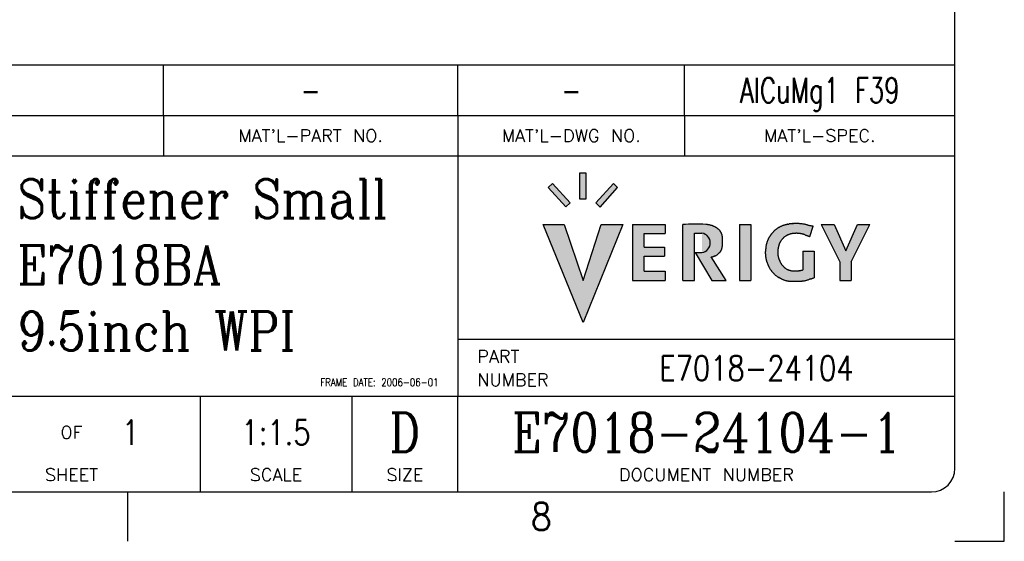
# Model space of a CAD drawing. Header units: inches. Extents: x -429 to 435, y -270 to 288.
# Tile 13 of 17: x 308 to 435, y -270 to -203. Entities that reach past the tile are written whole.
import ezdxf

# ---------------------------------------------------------------- set-up
doc = ezdxf.new("R2010")
doc.units = ezdxf.units.IN
doc.layers.add('1', color=7, linetype='Continuous')
doc.styles.add('CONVERTER_11', font='txt.shx', dxfattribs={"width": 0.9})
doc.styles.add('CONVERTER_16', font='txt.shx', dxfattribs={"width": 0.72})
doc.styles.add('CONVERTER_17', font='txt.shx', dxfattribs={"width": 1.035})
doc.styles.add('CONVERTER_18', font='txt.shx', dxfattribs={"width": 0.81})
doc.styles.add('CONVERTER_21', font='complex.shx', dxfattribs={"width": 0.855})

# ---------------------------------------------------------------- blocks, each defined once
blk = doc.blocks.new('BOM', base_point=(228.44, -226.17))
at = {"color": 4, "linetype": 'Continuous'}
for p, q in [((224.11, -209.11), (428.5, -209.11)), ((326.72, -215.61), (326.72, -209.11)), ((364.6, -215.61), (364.6, -209.11)), ((393.75, -215.61), (393.75, -209.11)), ((224.11, -215.61), (428.5, -215.61)), ((326.72, -215.61), (326.72, -220.77)), ((364.6, -215.61), (364.6, -220.77)), ((393.75, -215.61), (393.75, -220.77))]:
    blk.add_line(p, q, dxfattribs=at)
at = {"color": 3, "char_height": 3.2, "attachment_point": 2, "line_spacing_factor": 1.020408, "style": 'CONVERTER_16'}
for s, insert in [('AlCuMg1 F39', (411.13, -210.76)), ('-', (345.66, -210.76)), ('-', (379.18, -210.76))]:
    blk.add_mtext(s, dxfattribs=dict(at, insert=insert))
at = {"color": 4, "char_height": 1.6, "attachment_point": 5, "line_spacing_factor": 1.12545, "style": 'CONVERTER_17'}
for s, insert in [("MAT'L-PART NO.", (345.66, -218.19)), ("MAT'L-DWG NO.", (379.18, -218.19)), ("MAT'L-SPEC.", (411.13, -218.19))]:
    blk.add_mtext(s, dxfattribs=dict(at, insert=insert))
blk = doc.blocks.new('Drawing_Grid_Zones', base_point=(-419.35, -254.88))
at = {"layer": '1', "color": 4, "linetype": 'Continuous'}
for p, q in [((322.14, -270.32), (322.14, -263.97)), ((434.85, -270.32), (434.85, -263.97)), ((428.5, -270.32), (434.85, -270.32))]:
    blk.add_line(p, q, dxfattribs=at)
at = {"layer": '1', "color": 4, "insert": (375.32, -267.14), "char_height": 3.5, "attachment_point": 5, "line_spacing_factor": 1.080432, "style": 'CONVERTER_11'}
blk.add_mtext('8', dxfattribs=at)
blk = doc.blocks.new('D_Size_Verigy_Frame', base_point=(-419.35, -254.88))
at = {"layer": '1', "linetype": 'Continuous'}
for points in [[(381.03, -226.34), (380.28, -226.34), (380.28, -222.99), (381.03, -222.99)], [(378.48, -227.32), (376.19, -224.85), (376.75, -224.35), (379.04, -226.82)], [(384.59, -224.33), (382.34, -226.84), (382.88, -227.39), (385.13, -224.87)], [(380.68, -242.19), (375.54, -229.62), (378.25, -229.62), (380.68, -236.8), (383, -229.62), (385.79, -229.62)], [(391.26, -230.78), (388.54, -230.78), (388.54, -232.53), (391.16, -232.53), (391.16, -233.68), (388.54, -233.68), (388.54, -235.6), (391.26, -235.6), (391.26, -236.8), (387.06, -236.8), (387.06, -229.62), (391.26, -229.62)], [(402.27, -236.8), (400.79, -236.8), (400.79, -229.62), (402.27, -229.62)], [(415.98, -229.62), (417.57, -229.62), (415.18, -234.4), (415.18, -236.8), (413.69, -236.8), (413.69, -234.4), (411.31, -229.62), (412.98, -229.62), (414.48, -232.98)]]:
    blk.add_hatch(color=4, dxfattribs=at).paths.add_polyline_path(points)
h = blk.add_hatch(color=4, dxfattribs=at)
edge = h.paths.add_edge_path()
edge.add_arc((395.24, -259.62), 30.05, 87.663, 93.3186)
edge.add_line((393.5, -229.62), (393.5, -236.8))
edge.add_line((393.5, -236.8), (395, -236.8))
edge.add_line((395, -236.8), (395, -230.73))
edge.add_line((395, -230.73), (395.98, -230.73))
edge.add_arc((395.8, -231.97), 1.25, -81.7494, 81.7494, ccw=False)
edge.add_line((395.98, -233.21), (395.09, -233.21))
edge.add_line((395.09, -233.21), (397.25, -236.8))
edge.add_line((397.25, -236.8), (399.09, -236.8))
edge.add_line((399.09, -236.8), (397.14, -233.78))
edge.add_arc((396.95, -232.15), 1.65, 276.8646, 281.7992)
edge.add_arc((396.97, -232.26), 1.53, 281.8439, 286.5074)
edge.add_arc((396.91, -232.07), 1.73, 286.5644, 290.2981)
edge.add_arc((396.43, -230.77), 3.12, 290.364, 292.0591)
edge.add_arc((401.07, -242.23), 9.24, 111.5449, 112.0897, ccw=False)
edge.add_arc((396.41, -230.32), 3.54, 290.9614, 291.9638)
edge.add_arc((397.47, -232.94), 0.715, 292.0472, 297.1925)
edge.add_arc((397.45, -232.93), 0.736, 297.7168, 304.1669)
edge.add_arc((397.28, -232.67), 1.05, 304.048, 308.7592)
edge.add_arc((396.75, -232.02), 1.89, 308.981, 311.7169)
edge.add_arc((401.23, -237.04), 4.84, 130.6433, 131.7183, ccw=False)
edge.add_arc((409.73, -247.34), 18.19, 129.5041, 129.8448, ccw=False)
edge.add_arc((397.45, -232.45), 1.1, 309.4623, 315.0479)
edge.add_arc((397.69, -232.69), 0.766, 315.7786, 323.1586)
edge.add_arc((397.33, -232.42), 1.22, 323.2116, 327.8292)
edge.add_arc((396.61, -231.96), 2.07, 327.6257, 330.4831)
edge.add_arc((396.46, -231.87), 2.25, 330.4419, 332.9709)
edge.add_arc((397.04, -232.17), 1.59, 332.8488, 336.0259)
edge.add_arc((397.49, -232.37), 1.1, 336.0644, 340.4159)
edge.add_arc((397.46, -232.36), 1.13, 340.6473, 347.6345)
edge.add_arc((396.81, -232.22), 1.8, 347.6878, 352.444)
edge.add_arc((395.36, -232.02), 3.26, 352.3189, 355.2721)
edge.add_arc((393.74, -231.89), 4.88, 355.2355, 357.4002)
edge.add_arc((391.99, -231.8), 6.64, 357.3804, 359.0748)
edge.add_arc((390.35, -231.78), 8.28, 359.0627, 360.4705)
edge.add_arc((390.12, -231.77), 8.5, 0.4426, 1.3388)
edge.add_arc((391.42, -231.74), 7.2, 1.3325, 2.373)
edge.add_arc((393, -231.68), 5.62, 2.3634, 3.6412)
edge.add_arc((394.59, -231.57), 4.03, 3.6247, 5.2891)
edge.add_arc((396.01, -231.44), 2.61, 5.2575, 7.5773)
edge.add_arc((397.12, -231.29), 1.48, 7.5078, 11.0328)
edge.add_arc((397.84, -231.15), 0.75, 10.9618, 17.0135)
edge.add_arc((397.81, -231.16), 0.781, 17.4016, 23.361)
edge.add_arc((396.78, -231.61), 1.9, 23.3346, 26.1223)
edge.add_arc((393.81, -233.05), 5.21, 26.0255, 27.1085)
edge.add_arc((396.16, -231.84), 2.56, 26.7483, 28.749)
edge.add_arc((397.34, -231.19), 1.21, 28.8787, 33.28)
edge.add_arc((397.15, -231.32), 1.45, 33.4924, 37.7019)
edge.add_arc((396.91, -231.5), 1.75, 37.6059, 41.314)
edge.add_arc((397.11, -231.32), 1.48, 41.2228, 45.4875)
edge.add_arc((397.25, -231.19), 1.29, 45.7142, 50.7281)
edge.add_arc((396.37, -232.27), 2.68, 50.8542, 53.1793)
edge.add_arc((395.49, -233.39), 4.11, 52.7438, 54.3264)
edge.add_arc((396.85, -231.49), 1.77, 54.2819, 57.9528)
edge.add_arc((397.11, -231.1), 1.29, 58.2042, 62.5409)
edge.add_arc((396.94, -231.42), 1.66, 62.6014, 65.9878)
edge.add_arc((396.28, -232.92), 3.3, 66.0447, 68.1388)
edge.add_arc((390.52, -247.26), 18.75, 68.1242, 68.4683)
edge.add_arc((393.77, -238.84), 9.73, 68.0919, 68.654)
edge.add_arc((396.66, -231.46), 1.81, 68.7642, 71.7347)
edge.add_arc((396.52, -231.91), 2.27, 71.9116, 74.5336)
edge.add_arc((396.23, -232.95), 3.35, 74.4873, 76.5383)
edge.add_arc((396.06, -233.65), 4.08, 76.5155, 78.3668)
edge.add_arc((396.02, -233.84), 4.26, 78.3515, 80.217)
edge.add_arc((396.07, -233.53), 3.95, 80.2026, 82.2549)
edge.add_arc((396.16, -232.89), 3.3, 82.2367, 84.6679)
h = blk.add_hatch(color=4, dxfattribs=at)
edge = h.paths.add_edge_path()
edge.add_arc((416.37, -229.55), 11.43, 203.8341, 204.2667)
edge.add_arc((418.54, -228.57), 13.81, 204.2629, 204.6476)
edge.add_arc((416.69, -229.43), 11.77, 204.6345, 204.9304)
edge.add_arc((413.34, -230.99), 8.07, 204.9278, 205.3583)
edge.add_arc((411.03, -232.08), 5.52, 205.3532, 205.9635)
edge.add_arc((409.32, -232.91), 3.61, 205.9537, 206.8298)
edge.add_arc((408.05, -233.56), 2.19, 206.8096, 208.1196)
edge.add_arc((407.15, -234.04), 1.17, 208.0895, 210.0572)
edge.add_arc((406.85, -234.21), 0.821, 210.1034, 212.7675)
edge.add_arc((406.88, -234.19), 0.863, 212.8315, 215.4819)
edge.add_arc((407.41, -233.81), 1.51, 215.6041, 218.0543)
edge.add_arc((408.74, -232.77), 3.21, 217.9926, 219.2601)
edge.add_arc((412.28, -229.88), 7.77, 219.2413, 219.7728)
edge.add_arc((409.7, -232.06), 4.39, 219.5441, 220.8731)
edge.add_arc((407.7, -233.78), 1.76, 220.906, 224.1762)
edge.add_arc((407.6, -233.87), 1.62, 224.3481, 227.1827)
edge.add_arc((407.78, -233.68), 1.89, 227.1655, 229.6431)
edge.add_arc((407.87, -233.58), 2.02, 229.6292, 231.9346)
edge.add_arc((407.94, -233.49), 2.14, 231.9626, 234.9969)
edge.add_arc((408.24, -233.06), 2.65, 235.0175, 237.4327)
edge.add_arc((408.22, -233.09), 2.63, 237.3215, 238.9488)
edge.add_arc((407.85, -233.71), 1.9, 238.9423, 241.1851)
edge.add_arc((407.62, -234.13), 1.42, 241.175, 244.1338)
edge.add_arc((407.54, -234.29), 1.24, 244.2149, 248.8959)
edge.add_arc((407.61, -234.1), 1.45, 248.9484, 253.0273)
edge.add_arc((407.74, -233.69), 1.87, 252.9712, 255.3768)
edge.add_arc((407.76, -233.6), 1.96, 255.3432, 257.6097)
edge.add_arc((407.69, -233.94), 1.62, 257.5671, 260.1283)
edge.add_arc((407.63, -234.27), 1.28, 260.199, 262.6643)
edge.add_arc((407.67, -233.99), 1.57, 262.7178, 264.6422)
edge.add_arc((407.84, -232.12), 3.45, 264.663, 265.5706)
edge.add_arc((408.18, -227.93), 7.65, 265.4634, 265.9974)
edge.add_arc((408.08, -229.29), 6.28, 265.9979, 266.7144)
edge.add_arc((408.03, -230.22), 5.35, 266.7132, 267.6135)
edge.add_arc((408, -231.01), 4.56, 267.6109, 268.7164)
edge.add_arc((407.98, -231.74), 3.83, 268.7122, 270.0622)
edge.add_arc((407.98, -231.85), 3.72, 270.0974, 271.3382)
edge.add_arc((407.97, -231.46), 4.11, 271.3337, 272.4477)
edge.add_arc((407.96, -231.27), 4.3, 272.4437, 273.481)
edge.add_arc((407.97, -231.35), 4.23, 273.4768, 274.4854)
edge.add_arc((408, -231.71), 3.86, 274.48, 275.5141)
edge.add_arc((408.06, -232.35), 3.21, 275.5059, 276.6402)
edge.add_arc((408.13, -232.97), 2.6, 276.6484, 278.0162)
edge.add_arc((408.11, -232.83), 2.74, 278.0435, 279.2546)
edge.add_arc((407.84, -231.18), 4.4, 279.2734, 280.0319)
edge.add_arc((407.52, -229.34), 6.27, 279.9732, 280.4538)
edge.add_arc((407.63, -229.95), 5.65, 280.4592, 281.0431)
edge.add_arc((407.59, -229.74), 5.87, 281.0473, 281.6719)
edge.add_arc((407.43, -228.99), 6.64, 281.6745, 282.2936)
edge.add_arc((407.16, -227.72), 7.93, 282.2948, 282.8796)
edge.add_line((408.93, -235.45), (408.93, -233.03))
edge.add_line((408.93, -233.03), (410.4, -233.03))
edge.add_line((410.4, -233.03), (410.4, -236.46))
edge.add_arc((388.02, -170.01), 70.12, 288.5155, 288.6107, ccw=False)
edge.add_arc((391.24, -179.61), 59.99, 288.4186, 288.5151, ccw=False)
edge.add_arc((392.51, -183.42), 55.97, 288.3277, 288.4179, ccw=False)
edge.add_arc((390.64, -177.79), 61.91, 288.255, 288.3266, ccw=False)
edge.add_arc((376.76, -135.68), 106.24, 288.2163, 288.2536, ccw=False)
edge.add_line((409.97, -236.6), (409.91, -236.62))
edge.add_arc((424.34, -280.44), 46.13, 108.228, 108.3024)
edge.add_arc((417.8, -260.67), 25.31, 108.3032, 108.4367)
edge.add_arc((405.41, -223.64), 13.73, 287.9183, 288.6267, ccw=False)
edge.add_arc((408.5, -233.2), 3.69, 285.1245, 287.8966, ccw=False)
edge.add_arc((408.67, -233.77), 3.1, 282.6973, 284.9395, ccw=False)
edge.add_arc((408.59, -233.42), 3.46, 280.7251, 282.7159, ccw=False)
edge.add_arc((408.6, -233.51), 3.37, 278.7886, 280.7434, ccw=False)
edge.add_arc((408.68, -234), 2.87, 276.9468, 278.7918, ccw=False)
edge.add_arc((408.69, -234.04), 2.83, 275.0848, 276.9197, ccw=False)
edge.add_arc((408.62, -233.33), 3.54, 273.542, 275.0634, ccw=False)
edge.add_arc((408.49, -231.21), 5.67, 272.4988, 273.5361, ccw=False)
edge.add_arc((408.3, -226.9), 9.98, 271.8301, 272.523, ccw=False)
edge.add_arc((408.15, -222.24), 14.64, 271.3179, 271.8381, ccw=False)
edge.add_arc((408.04, -217.36), 19.52, 270.905, 271.3223, ccw=False)
edge.add_arc((407.96, -212.92), 23.96, 270.5527, 270.9077, ccw=False)
edge.add_arc((407.93, -209.66), 27.22, 270.2352, 270.5546, ccw=False)
edge.add_arc((407.93, -208.23), 28.66, 269.9328, 270.2368, ccw=False)
edge.add_arc((407.92, -208.99), 27.89, 269.6276, 269.9343, ccw=False)
edge.add_arc((407.9, -211.91), 24.98, 269.3001, 269.6295, ccw=False)
edge.add_arc((407.85, -216.47), 20.41, 268.9243, 269.3029, ccw=False)
edge.add_arc((407.65, -226.62), 10.27, 268.1594, 268.9767, ccw=False)
edge.add_arc((407.48, -231.9), 4.98, 266.6249, 268.167, ccw=False)
edge.add_arc((407.37, -233.72), 3.16, 264.3336, 266.6208, ccw=False)
edge.add_arc((407.3, -234.45), 2.43, 261.4227, 264.3148, ccw=False)
edge.add_arc((407.24, -234.83), 2.04, 257.2189, 261.4518, ccw=False)
edge.add_arc((407.18, -235.08), 1.78, 252.2377, 257.1979, ccw=False)
edge.add_arc((407.3, -234.74), 2.14, 248.7037, 252.074, ccw=False)
edge.add_arc((407.78, -233.5), 3.47, 246.648, 248.7264, ccw=False)
edge.add_arc((407.96, -233.06), 3.94, 245.0979, 246.7837, ccw=False)
edge.add_arc((407.93, -233.14), 3.86, 243.2003, 245.0497, ccw=False)
edge.add_arc((408.9, -231.21), 6.02, 242.3103, 243.1848, ccw=False)
edge.add_arc((411.37, -226.51), 11.33, 241.8417, 242.3242, ccw=False)
edge.add_arc((419.35, -211.59), 28.25, 241.6559, 241.845, ccw=False)
edge.add_arc((386.3, -272.84), 41.35, 61.6498, 61.7681)
edge.add_arc((413.81, -221.54), 16.87, 241.6733, 241.884, ccw=False)
edge.add_arc((407.06, -234.07), 2.63, 240.403, 241.673, ccw=False)
edge.add_arc((406.59, -234.89), 1.69, 238.3174, 240.3578, ccw=False)
edge.add_arc((406.76, -234.63), 2, 235.4824, 238.2123, ccw=False)
edge.add_arc((407.01, -234.26), 2.44, 233.0875, 235.5275, ccw=False)
edge.add_arc((406.96, -234.32), 2.37, 230.5281, 233.1206, ccw=False)
edge.add_arc((406.99, -234.3), 2.4, 226.8402, 230.4297, ccw=False)
edge.add_arc((407.5, -233.74), 3.16, 224.1917, 226.8322, ccw=False)
edge.add_arc((409.82, -231.5), 6.39, 223.1449, 224.1559, ccw=False)
edge.add_arc((396.42, -244.05), 11.98, 43.1218, 43.6251)
edge.add_arc((410.88, -230.19), 8.05, 223.5168, 224.0584, ccw=False)
edge.add_arc((405.92, -234.89), 1.22, 219.7835, 223.4371, ccw=False)
edge.add_arc((406.08, -234.78), 1.42, 216.0369, 219.4184, ccw=False)
edge.add_arc((407.24, -233.93), 2.85, 214.2927, 216.0974, ccw=False)
edge.add_arc((411.16, -231.25), 7.6, 213.623, 214.3135, ccw=False)
edge.add_arc((414.51, -228.99), 11.64, 213.1026, 213.7727, ccw=False)
edge.add_arc((409.2, -232.45), 5.31, 211.6593, 213.0997, ccw=False)
edge.add_arc((408.03, -233.17), 3.93, 209.7599, 211.6228, ccw=False)
edge.add_arc((407.29, -233.59), 3.08, 207.4804, 209.7836, ccw=False)
edge.add_arc((406.91, -233.79), 2.65, 205.1929, 207.4059, ccw=False)
edge.add_arc((407.38, -233.58), 3.16, 203.3638, 205.1704, ccw=False)
edge.add_arc((408.1, -233.26), 3.95, 201.6271, 203.3929, ccw=False)
edge.add_arc((409.18, -232.84), 5.11, 200.1447, 201.6096, ccw=False)
edge.add_arc((410.82, -232.23), 6.86, 199.3323, 200.1795, ccw=False)
edge.add_arc((410.99, -232.17), 7.04, 198.4937, 199.3429, ccw=False)
edge.add_arc((409.96, -232.51), 5.96, 197.5225, 198.5058, ccw=False)
edge.add_arc((408.25, -233.05), 4.16, 196.2367, 197.5438, ccw=False)
edge.add_arc((406.71, -233.5), 2.55, 194.3262, 196.2478, ccw=False)
edge.add_arc((406.33, -233.6), 2.16, 192.096, 194.272, ccw=False)
edge.add_arc((406.99, -233.46), 2.84, 190.2793, 192.0489, ccw=False)
edge.add_arc((408.93, -233.1), 4.81, 189.1142, 190.3068, ccw=False)
edge.add_arc((410.61, -232.83), 6.51, 188.174, 189.1346, ccw=False)
edge.add_arc((411.13, -232.76), 7.04, 187.2718, 188.1866, ccw=False)
edge.add_arc((410.27, -232.87), 6.17, 186.2663, 187.2851, ccw=False)
edge.add_arc((408.48, -233.06), 4.37, 184.9627, 186.2891, ccw=False)
edge.add_arc((406.73, -233.21), 2.61, 183.0853, 184.9815, ccw=False)
edge.add_arc((405.95, -233.25), 1.84, 180.6195, 183.0635, ccw=False)
edge.add_arc((405.81, -233.26), 1.69, 178.0018, 180.5753, ccw=False)
edge.add_arc((406.33, -233.28), 2.22, 175.6247, 177.9327, ccw=False)
edge.add_arc((408.05, -233.41), 3.94, 174.246, 175.6304, ccw=False)
edge.add_arc((414.51, -234.06), 10.43, 173.6917, 174.258, ccw=False)
edge.add_arc((421.74, -234.83), 17.71, 173.3678, 173.7812, ccw=False)
edge.add_arc((414.46, -233.98), 10.37, 172.6214, 173.3686, ccw=False)
edge.add_arc((411.13, -233.55), 7.01, 171.5025, 172.6282, ccw=False)
edge.add_arc((408.9, -233.22), 4.76, 169.8885, 171.5171, ccw=False)
edge.add_arc((408.22, -233.1), 4.08, 167.9208, 169.8128, ccw=False)
edge.add_arc((408.92, -233.25), 4.79, 166.3902, 167.9139, ccw=False)
edge.add_arc((410.58, -233.65), 6.49, 165.3162, 166.3829, ccw=False)
edge.add_arc((407.83, -232.92), 3.65, 163.6509, 165.5336, ccw=False)
edge.add_arc((406.09, -232.41), 1.84, 159.8526, 163.6056, ccw=False)
edge.add_arc((406.21, -232.46), 1.97, 156.2402, 159.6244, ccw=False)
edge.add_arc((407.09, -232.85), 2.92, 153.9269, 156.2704, ccw=False)
edge.add_arc((412.17, -235.35), 8.59, 153.1347, 153.8341, ccw=False)
edge.add_arc((400.62, -229.5), 4.36, 333.1219, 334.4699)
edge.add_arc((477.2, -265.23), 80.15, 154.9536, 155.0137, ccw=False)
edge.add_arc((405.61, -231.78), 1.13, 150.6202, 154.9234, ccw=False)
edge.add_arc((405.58, -231.78), 1.1, 145.3151, 150.0305, ccw=False)
edge.add_arc((406.83, -232.63), 2.61, 143.3601, 145.3639, ccw=False)
edge.add_arc((408.95, -234.19), 5.25, 142.7042, 143.5942, ccw=False)
edge.add_arc((407.8, -233.31), 3.8, 141.4913, 142.6976, ccw=False)
edge.add_arc((408.83, -234.15), 5.13, 140.3853, 141.3891, ccw=False)
edge.add_arc((457.36, -274.3), 68.12, 140.3123, 140.3902, ccw=False)
edge.add_arc((392.26, -220.31), 16.46, 320.3896, 320.795)
edge.add_arc((392.84, -220.78), 15.72, 320.7879, 321.2062)
edge.add_arc((410.77, -235.16), 7.27, 140.7964, 141.3612, ccw=False)
edge.add_arc((406.51, -231.69), 1.78, 138.4918, 140.7815, ccw=False)
edge.add_arc((406.07, -231.3), 1.19, 134.8498, 138.4384, ccw=False)
edge.add_arc((406.37, -231.61), 1.62, 130.7007, 134.5381, ccw=False)
edge.add_arc((407.6, -233.04), 3.51, 128.9449, 130.778, ccw=False)
edge.add_arc((418.57, -246.61), 20.95, 128.6571, 128.9486, ccw=False)
edge.add_arc((410.41, -236.33), 7.83, 128.309, 129.0174, ccw=False)
edge.add_arc((406.57, -231.48), 1.64, 124.9649, 128.253, ccw=False)
edge.add_arc((406.75, -231.75), 1.97, 121.4788, 124.6205, ccw=False)
edge.add_arc((407.82, -233.49), 4.01, 119.9763, 121.5447, ccw=False)
edge.add_arc((407.86, -233.54), 4.08, 118.9328, 120.1464, ccw=False)
edge.add_arc((407, -231.98), 2.29, 116.8814, 118.9336, ccw=False)
edge.add_arc((406.89, -231.77), 2.05, 114.352, 116.7612, ccw=False)
edge.add_arc((407.47, -233.07), 3.48, 112.7824, 114.3176, ccw=False)
edge.add_arc((408.51, -235.52), 6.14, 112.1312, 112.8736, ccw=False)
edge.add_arc((408.53, -235.55), 6.17, 111.3647, 112.1425, ccw=False)
edge.add_arc((408.09, -234.43), 4.98, 110.4231, 111.3781, ccw=False)
edge.add_arc((407.5, -232.83), 3.27, 109.0968, 110.4486, ccw=False)
edge.add_arc((407.23, -232.08), 2.47, 107.6011, 109.0252, ccw=False)
edge.add_arc((407.53, -233.01), 3.45, 106.6155, 107.5695, ccw=False)
edge.add_arc((410.91, -244.36), 15.29, 106.3879, 106.6059, ccw=False)
edge.add_arc((413.74, -253.78), 25.12, 106.3254, 106.5121, ccw=False)
edge.add_arc((408.34, -235.35), 5.92, 105.4696, 106.3192, ccw=False)
edge.add_arc((407.67, -232.94), 3.42, 103.9622, 105.4757, ccw=False)
edge.add_arc((407.68, -233.02), 3.5, 102.3704, 103.8363, ccw=False)
edge.add_arc((408.45, -236.5), 7.07, 101.6856, 102.3727, ccw=False)
edge.add_arc((402.52, -207.8), 22.24, 281.6646, 281.8598)
edge.add_arc((403.36, -212.08), 17.88, 282.0375, 282.2134)
edge.add_arc((407.78, -232.51), 3.02, 101.2377, 102.2194, ccw=False)
edge.add_arc((407.53, -231.21), 1.7, 99.3474, 101.1854, ccw=False)
edge.add_arc((407.61, -231.78), 2.27, 97.1817, 99.2201, ccw=False)
edge.add_arc((407.8, -233.25), 3.75, 95.812, 97.2201, ccw=False)
edge.add_arc((407.96, -234.78), 5.3, 94.7444, 95.8298, ccw=False)
edge.add_arc((408.06, -236.04), 6.56, 93.8342, 94.7544, ccw=False)
edge.add_arc((408.11, -236.66), 7.17, 92.9873, 93.8413, ccw=False)
edge.add_arc((408.1, -236.43), 6.95, 92.1258, 92.994, ccw=False)
edge.add_arc((408.06, -235.44), 5.96, 90.4073, 92.1434, ccw=False)
edge.add_arc((408.06, -234.79), 5.31, 88.5641, 90.3959, ccw=False)
edge.add_arc((408.05, -234.81), 5.33, 86.7833, 88.5496, ccw=False)
edge.add_arc((407.97, -236.24), 6.76, 84.8563, 86.7308, ccw=False)
edge.add_arc((407.53, -241.07), 11.61, 83.7683, 84.8563, ccw=False)
edge.add_arc((407.59, -240.7), 11.24, 83.194, 83.8774, ccw=False)
edge.add_arc((408.22, -235.47), 5.97, 81.9472, 83.2025, ccw=False)
edge.add_arc((408.55, -233.15), 3.63, 79.9902, 81.9638, ccw=False)
edge.add_arc((408.62, -232.71), 3.18, 77.7911, 79.8656, ccw=False)
edge.add_arc((408.2, -234.65), 5.16, 76.5195, 77.7671, ccw=False)
edge.add_arc((403.32, -255), 26.09, 76.2642, 76.5162, ccw=False)
edge.add_arc((413.75, -212.25), 17.91, 256.3256, 256.6629)
edge.add_arc((412.24, -218.59), 11.4, 256.668, 257.2331)
edge.add_arc((411.82, -220.47), 9.47, 257.238, 257.9692)
edge.add_arc((411.7, -221), 8.92, 257.9734, 258.8133)
edge.add_arc((411.73, -220.87), 9.05, 258.8165, 259.7166)
edge.add_arc((411.83, -220.29), 9.64, 259.7189, 260.6406)
edge.add_line((410.26, -229.81), (409.85, -231.15))
edge.add_arc((417.29, -209), 23.37, 251.1523, 251.4397, ccw=False)
edge.add_arc((416.84, -210.31), 21.99, 250.8703, 251.1519, ccw=False)
edge.add_arc((416.59, -211.03), 21.22, 250.6009, 250.8697, ccw=False)
edge.add_arc((416.62, -210.96), 21.29, 250.3534, 250.6001, ccw=False)
edge.add_arc((417.1, -209.61), 22.73, 250.1396, 250.3524, ccw=False)
edge.add_arc((418.6, -205.45), 27.15, 249.9742, 250.1383, ccw=False)
edge.add_arc((423.73, -191.38), 42.13, 249.8751, 249.9726, ccw=False)
edge.add_line((409.24, -230.94), (409.17, -230.91))
edge.add_arc((407.19, -236.3), 5.74, 69.7562, 70.4705)
edge.add_arc((408.44, -232.76), 1.98, 70.4878, 72.5103)
edge.add_arc((408.6, -232.27), 1.47, 72.5647, 75.4406)
edge.add_arc((408.54, -232.52), 1.72, 75.5155, 77.611)
edge.add_arc((408.4, -233.14), 2.36, 77.5965, 79.2392)
edge.add_arc((408.27, -233.85), 3.09, 79.2301, 80.555)
edge.add_arc((408.13, -234.64), 3.89, 80.5489, 81.6438)
edge.add_arc((407.98, -235.66), 4.92, 81.6475, 82.6335)
edge.add_arc((407.82, -236.92), 6.19, 82.6278, 83.4145)
edge.add_arc((407.68, -238.14), 7.42, 83.4108, 84.0539)
edge.add_arc((407.57, -239.19), 8.47, 84.0513, 84.5884)
edge.add_arc((407.88, -235.84), 5.11, 84.5326, 85.2397)
edge.add_arc((408.08, -233.51), 2.77, 85.2456, 86.5136)
edge.add_arc((408.12, -232.84), 2.1, 86.5301, 88.2214)
edge.add_arc((408.12, -232.72), 1.98, 88.2417, 90.1276)
edge.add_arc((408.13, -233.28), 2.54, 90.1887, 92.0646)
edge.add_arc((408.16, -234.35), 3.61, 92.0429, 93.4436)
edge.add_arc((408.22, -235.36), 4.62, 93.4313, 94.5521)
edge.add_arc((408.28, -236.07), 5.33, 94.5437, 95.5053)
edge.add_arc((408.29, -236.22), 5.48, 95.498, 96.3921)
edge.add_arc((408.09, -234.43), 3.68, 96.3369, 97.4708)
edge.add_arc((407.9, -233), 2.24, 97.4738, 99.2428)
edge.add_arc((407.81, -232.46), 1.69, 99.257, 101.5569)
edge.add_arc((407.78, -232.28), 1.51, 101.5788, 104.1887)
edge.add_arc((407.84, -232.5), 1.74, 104.2786, 107.728)
edge.add_arc((408, -233.01), 2.27, 107.7091, 110.5044)
edge.add_arc((408.19, -233.54), 2.83, 110.4915, 112.8183)
edge.add_arc((408.49, -234.24), 3.6, 112.812, 114.1048)
edge.add_arc((408.9, -235.16), 4.61, 114.0966, 115.0926)
edge.add_arc((409.34, -236.1), 5.64, 115.0877, 115.8632)
edge.add_arc((409.81, -237.06), 6.71, 115.8606, 116.4578)
edge.add_arc((407.85, -233.15), 2.33, 116.2474, 117.944)
edge.add_arc((407.26, -232.03), 1.07, 118.0309, 121.6461)
edge.add_arc((407.27, -232.04), 1.08, 121.7508, 124.7224)
edge.add_arc((407.33, -232.13), 1.2, 124.7055, 127.5759)
edge.add_arc((407.35, -232.16), 1.22, 127.563, 130.5031)
edge.add_arc((407.48, -232.31), 1.43, 130.5972, 133.6733)
edge.add_arc((407.83, -232.68), 1.94, 133.6517, 135.9137)
edge.add_arc((408.3, -233.13), 2.58, 135.902, 137.5466)
edge.add_arc((408.31, -233.15), 2.61, 137.4776, 138.9543)
edge.add_arc((408.1, -232.96), 2.32, 138.9752, 140.6091)
edge.add_arc((408.3, -233.12), 2.58, 140.6296, 142.1618)
edge.add_arc((409.02, -233.68), 3.5, 142.1712, 143.454)
edge.add_arc((409.84, -234.29), 4.51, 143.4397, 144.4829)
edge.add_arc((410.27, -234.6), 5.05, 144.4734, 145.4151)
edge.add_arc((410.12, -234.5), 4.87, 145.406, 146.3551)
edge.add_arc((408.54, -233.45), 2.97, 146.2723, 147.8457)
edge.add_arc((407.42, -232.74), 1.64, 147.8375, 150.5057)
edge.add_arc((406.95, -232.48), 1.1, 150.5091, 154.3015)
edge.add_arc((406.87, -232.44), 1.01, 154.4469, 158.4615)
edge.add_arc((407.14, -232.54), 1.3, 158.4921, 161.6634)
edge.add_arc((407.87, -232.79), 2.08, 161.6717, 163.764)
edge.add_arc((409.23, -233.18), 3.49, 163.7042, 165.1718)
edge.add_arc((410.27, -233.46), 4.57, 165.1571, 166.3361)
edge.add_arc((410.98, -233.64), 5.3, 166.3265, 167.3577)
edge.add_arc((411.13, -233.67), 5.45, 167.3497, 168.3356)
edge.add_arc((410.06, -233.45), 4.36, 168.2984, 169.7175)
edge.add_arc((409.01, -233.26), 3.3, 169.7242, 171.5314)
edge.add_arc((408.56, -233.19), 2.84, 171.5438, 173.6224)
edge.add_arc((408.84, -233.22), 3.12, 173.7008, 176.6572)
edge.add_arc((409.61, -233.27), 3.9, 176.6397, 179.0072)
edge.add_arc((408.71, -233.26), 2.99, 178.8697, 180.9419)
edge.add_arc((407.76, -233.27), 2.04, 180.9721, 184.0701)
edge.add_arc((407.54, -233.29), 1.82, 184.1115, 187.7902)
edge.add_arc((407.81, -233.25), 2.1, 187.831, 189.8408)
edge.add_arc((408.25, -233.17), 2.54, 189.8259, 191.5264)
edge.add_arc((408.5, -233.12), 2.79, 191.5153, 193.0592)
edge.add_arc((408.47, -233.13), 2.76, 193.0485, 194.5638)
edge.add_arc((408.13, -233.22), 2.42, 194.5501, 196.177)
edge.add_arc((407.57, -233.38), 1.83, 196.1539, 198.0975)
edge.add_arc((407.15, -233.52), 1.38, 198.135, 200.3954)
edge.add_arc((407.3, -233.46), 1.55, 200.4516, 202.35)
edge.add_arc((408.7, -232.88), 3.06, 202.3774, 203.3718)
edge.add_arc((413.42, -230.86), 8.2, 203.3008, 203.8412)
at = {"color": 7, "linetype": 'Continuous'}
for p, q in [((224.11, -220.77), (428.5, -220.77)), ((364.6, -220.77), (364.6, -251.73)), ((364.6, -251.73), (298.34, -251.73)), ((428.5, -251.73), (364.6, -251.73)), ((364.6, -263.97), (364.6, -251.73))]:
    blk.add_line(p, q, dxfattribs=at)
at = {"color": 4, "linetype": 'Continuous'}
for p, q in [((428.5, -244.4), (364.6, -244.4)), ((331.47, -251.73), (331.47, -263.97))]:
    blk.add_line(p, q, dxfattribs=at)
at = {"layer": '1', "color": 7, "linetype": 'Continuous'}
for p, q in [((428.5, -260.97), (428.5, 279.13)), ((-419.4, -263.97), (425.5, -263.97))]:
    blk.add_line(p, q, dxfattribs=at)
at = {"layer": '1', "color": 4, "linetype": 'Continuous'}
for p, q in [((380.28, -222.99), (381.03, -222.99)), ((380.28, -226.34), (380.28, -222.99)), ((381.03, -222.99), (381.03, -226.34)), ((376.19, -224.85), (376.75, -224.35)), ((376.19, -224.85), (378.48, -227.32)), ((376.75, -224.35), (379.04, -226.82)), ((384.59, -224.33), (382.34, -226.84)), ((382.88, -227.39), (385.13, -224.87)), ((385.13, -224.87), (384.59, -224.33)), ((381.03, -226.34), (380.28, -226.34)), ((379.04, -226.82), (378.48, -227.32)), ((382.34, -226.84), (382.88, -227.39)), ((380.68, -242.19), (375.54, -229.62)), ((375.54, -229.62), (378.25, -229.62)), ((378.25, -229.62), (380.68, -236.8)), ((380.68, -236.8), (383, -229.62)), ((385.79, -229.62), (380.68, -242.19)), ((383, -229.62), (385.79, -229.62)), ((387.06, -229.62), (391.26, -229.62)), ((387.06, -229.62), (387.06, -236.8)), ((391.26, -229.62), (391.26, -230.78)), ((393.5, -236.8), (393.5, -229.62)), ((400.79, -229.62), (402.27, -229.62)), ((400.79, -229.62), (400.79, -236.8)), ((402.27, -229.62), (402.27, -236.8)), ((409.85, -231.15), (410.26, -229.81)), ((411.31, -229.62), (413.69, -234.4)), ((411.31, -229.62), (412.98, -229.62)), ((412.98, -229.62), (414.48, -232.98)), ((414.48, -232.98), (415.98, -229.62)), ((415.18, -234.4), (417.57, -229.62)), ((415.98, -229.62), (417.57, -229.62)), ((388.54, -230.78), (391.26, -230.78)), ((388.54, -232.53), (388.54, -230.78)), ((395, -236.8), (395, -230.73)), ((395, -230.73), (395.98, -230.73)), ((409.17, -230.91), (409.24, -230.94)), ((388.54, -232.53), (391.16, -232.53)), ((391.16, -232.53), (391.16, -233.68)), ((388.54, -233.68), (391.16, -233.68)), ((388.54, -235.6), (388.54, -233.68)), ((395.09, -233.21), (397.25, -236.8)), ((395.09, -233.21), (395.98, -233.21)), ((399.09, -236.8), (397.14, -233.78)), ((408.93, -233.03), (410.4, -233.03)), ((408.93, -233.03), (408.93, -235.45)), ((410.4, -233.03), (410.4, -236.46)), ((413.69, -234.4), (413.69, -236.8)), ((415.18, -234.4), (415.18, -236.8)), ((388.54, -235.6), (391.26, -235.6)), ((391.26, -235.6), (391.26, -236.8)), ((409.97, -236.6), (409.91, -236.62)), ((387.06, -236.8), (391.26, -236.8)), ((393.5, -236.8), (395, -236.8)), ((397.25, -236.8), (399.09, -236.8)), ((400.79, -236.8), (402.27, -236.8)), ((413.69, -236.8), (415.18, -236.8)), ((350.95, -251.73), (350.95, -263.97))]:
    blk.add_line(p, q, dxfattribs=at)
for centre, radius, start, end in [((395.24, -259.62), 30.05, 87.663, 93.3186), ((396.16, -232.89), 3.3, 82.2367, 84.6679), ((396.07, -233.53), 3.95, 80.2026, 82.2549), ((396.02, -233.84), 4.26, 78.3515, 80.217), ((396.06, -233.65), 4.08, 76.5155, 78.3668), ((396.23, -232.95), 3.35, 74.4873, 76.5383), ((396.52, -231.91), 2.27, 71.9116, 74.5336), ((396.66, -231.46), 1.81, 68.7642, 71.7347), ((393.77, -238.84), 9.73, 68.0919, 68.654), ((390.52, -247.26), 18.75, 68.1242, 68.4683), ((396.28, -232.92), 3.3, 66.0447, 68.1388), ((396.94, -231.42), 1.66, 62.6014, 65.9878), ((397.11, -231.1), 1.29, 58.2042, 62.5409), ((396.85, -231.49), 1.77, 54.2819, 57.9528), ((395.49, -233.39), 4.11, 52.7438, 54.3264), ((396.37, -232.27), 2.68, 50.8542, 53.1793), ((397.25, -231.19), 1.29, 45.7142, 50.7281), ((397.11, -231.32), 1.48, 41.2228, 45.4875), ((396.91, -231.5), 1.75, 37.6059, 41.314), ((406.37, -231.61), 1.62, 130.7007, 134.5381), ((407.6, -233.04), 3.51, 128.9449, 130.778), ((418.57, -246.61), 20.95, 128.6571, 128.9486), ((410.41, -236.33), 7.83, 128.309, 129.0174), ((406.57, -231.48), 1.64, 124.9649, 128.253), ((406.75, -231.75), 1.97, 121.4788, 124.6205), ((407.82, -233.49), 4.01, 119.9763, 121.5447), ((407.86, -233.54), 4.08, 118.9328, 120.1464), ((407, -231.98), 2.29, 116.8814, 118.9336), ((406.89, -231.77), 2.05, 114.352, 116.7612), ((407.47, -233.07), 3.48, 112.7824, 114.3176), ((408.51, -235.52), 6.14, 112.1312, 112.8736), ((408.53, -235.55), 6.17, 111.3647, 112.1425), ((408.09, -234.43), 4.98, 110.4231, 111.3781), ((407.5, -232.83), 3.27, 109.0968, 110.4486), ((407.23, -232.08), 2.47, 107.6011, 109.0252), ((407.53, -233.01), 3.45, 106.6155, 107.5695), ((410.91, -244.36), 15.29, 106.3879, 106.6059), ((413.74, -253.78), 25.12, 106.3254, 106.5121), ((408.34, -235.35), 5.92, 105.4696, 106.3192), ((407.67, -232.94), 3.42, 103.9622, 105.4757), ((407.68, -233.02), 3.5, 102.3704, 103.8363), ((408.45, -236.5), 7.07, 101.6856, 102.3727), ((402.52, -207.8), 22.24, 281.6646, 281.8598), ((403.36, -212.08), 17.88, 282.0375, 282.2134), ((407.78, -232.51), 3.02, 101.2377, 102.2194), ((407.53, -231.21), 1.7, 99.3474, 101.1854), ((407.61, -231.78), 2.27, 97.1817, 99.2201), ((407.8, -233.25), 3.75, 95.812, 97.2201), ((407.96, -234.78), 5.3, 94.7444, 95.8298), ((408.06, -236.04), 6.56, 93.8342, 94.7544), ((408.11, -236.66), 7.17, 92.9873, 93.8413), ((408.1, -236.43), 6.95, 92.1258, 92.994), ((408.06, -235.44), 5.96, 90.4073, 92.1434), ((408.06, -234.79), 5.31, 88.5641, 90.3959), ((408.05, -234.81), 5.33, 86.7833, 88.5496), ((407.97, -236.24), 6.76, 84.8563, 86.7308), ((407.53, -241.07), 11.61, 83.7683, 84.8563), ((407.59, -240.7), 11.24, 83.194, 83.8774), ((408.22, -235.47), 5.97, 81.9472, 83.2025), ((408.55, -233.15), 3.63, 79.9902, 81.9638), ((408.62, -232.71), 3.18, 77.7911, 79.8656), ((408.2, -234.65), 5.16, 76.5195, 77.7671), ((403.32, -255), 26.09, 76.2642, 76.5162), ((413.75, -212.25), 17.91, 256.3256, 256.6629), ((412.24, -218.59), 11.4, 256.668, 257.2331), ((411.82, -220.47), 9.47, 257.238, 257.9692), ((411.7, -221), 8.92, 257.9734, 258.8133), ((411.73, -220.87), 9.05, 258.8165, 259.7166), ((411.83, -220.29), 9.64, 259.7189, 260.6406), ((395.8, -231.97), 1.25, 278.2506, 81.7494), ((397.15, -231.32), 1.45, 33.4924, 37.7019), ((397.34, -231.19), 1.21, 28.8787, 33.28), ((396.16, -231.84), 2.56, 26.7483, 28.749), ((393.81, -233.05), 5.21, 26.0255, 27.1085), ((396.78, -231.61), 1.9, 23.3346, 26.1223), ((397.81, -231.16), 0.781, 17.4016, 23.361), ((397.84, -231.15), 0.75, 10.9618, 17.0135), ((397.12, -231.29), 1.48, 7.5078, 11.0328), ((396.01, -231.44), 2.61, 5.2575, 7.5773), ((394.59, -231.57), 4.03, 3.6247, 5.2891), ((393, -231.68), 5.62, 2.3634, 3.6412), ((391.42, -231.74), 7.2, 1.3325, 2.373), ((390.12, -231.77), 8.5, 0.4426, 1.3388), ((406.21, -232.46), 1.97, 156.2402, 159.6244), ((407.09, -232.85), 2.92, 153.9269, 156.2704), ((412.17, -235.35), 8.59, 153.1347, 153.8341), ((400.62, -229.5), 4.36, 333.1219, 334.4699), ((477.2, -265.23), 80.15, 154.9536, 155.0137), ((405.61, -231.78), 1.13, 150.6202, 154.9234), ((405.58, -231.78), 1.1, 145.3151, 150.0305), ((406.83, -232.63), 2.61, 143.3601, 145.3639), ((408.95, -234.19), 5.25, 142.7042, 143.5942), ((407.8, -233.31), 3.8, 141.4913, 142.6976), ((408.83, -234.15), 5.13, 140.3853, 141.3891), ((457.36, -274.3), 68.12, 140.3123, 140.3902), ((392.26, -220.31), 16.46, 320.3896, 320.795), ((392.84, -220.78), 15.72, 320.7879, 321.2062), ((410.77, -235.16), 7.27, 140.7964, 141.3612), ((406.51, -231.69), 1.78, 138.4918, 140.7815), ((406.07, -231.3), 1.19, 134.8498, 138.4384), ((410.27, -234.6), 5.05, 144.4734, 145.4151), ((409.84, -234.29), 4.51, 143.4397, 144.4829), ((409.02, -233.68), 3.5, 142.1712, 143.454), ((408.3, -233.12), 2.58, 140.6296, 142.1618), ((408.1, -232.96), 2.32, 138.9752, 140.6091), ((408.31, -233.15), 2.61, 137.4776, 138.9543), ((408.3, -233.13), 2.58, 135.902, 137.5466), ((407.83, -232.68), 1.94, 133.6517, 135.9137), ((407.48, -232.31), 1.43, 130.5972, 133.6733), ((407.35, -232.16), 1.22, 127.563, 130.5031), ((407.33, -232.13), 1.2, 124.7055, 127.5759), ((407.27, -232.04), 1.08, 121.7508, 124.7224), ((407.26, -232.03), 1.07, 118.0309, 121.6461), ((407.85, -233.15), 2.33, 116.2474, 117.944), ((409.81, -237.06), 6.71, 115.8606, 116.4578), ((409.34, -236.1), 5.64, 115.0877, 115.8632), ((408.9, -235.16), 4.61, 114.0966, 115.0926), ((408.49, -234.24), 3.6, 112.812, 114.1048), ((408.19, -233.54), 2.83, 110.4915, 112.8183), ((408, -233.01), 2.27, 107.7091, 110.5044), ((407.84, -232.5), 1.74, 104.2786, 107.728), ((407.78, -232.28), 1.51, 101.5788, 104.1887), ((407.81, -232.46), 1.69, 99.257, 101.5569), ((407.9, -233), 2.24, 97.4738, 99.2428), ((408.09, -234.43), 3.68, 96.3369, 97.4708), ((408.29, -236.22), 5.48, 95.498, 96.3921), ((408.28, -236.07), 5.33, 94.5437, 95.5053), ((408.22, -235.36), 4.62, 93.4313, 94.5521), ((408.16, -234.35), 3.61, 92.0429, 93.4436), ((408.13, -233.28), 2.54, 90.1887, 92.0646), ((408.12, -232.72), 1.98, 88.2417, 90.1276), ((408.12, -232.84), 2.1, 86.5301, 88.2214), ((408.08, -233.51), 2.77, 85.2456, 86.5136), ((407.88, -235.84), 5.11, 84.5326, 85.2397), ((407.57, -239.19), 8.47, 84.0513, 84.5884), ((407.68, -238.14), 7.42, 83.4108, 84.0539), ((407.82, -236.92), 6.19, 82.6278, 83.4145), ((407.98, -235.66), 4.92, 81.6475, 82.6335), ((408.13, -234.64), 3.89, 80.5489, 81.6438), ((408.27, -233.85), 3.09, 79.2301, 80.555), ((408.4, -233.14), 2.36, 77.5965, 79.2392), ((408.54, -232.52), 1.72, 75.5155, 77.611), ((408.6, -232.27), 1.47, 72.5647, 75.4406), ((408.44, -232.76), 1.98, 70.4878, 72.5103), ((407.19, -236.3), 5.74, 69.7562, 70.4705), ((423.73, -191.38), 42.13, 249.8751, 249.9726), ((418.6, -205.45), 27.15, 249.9742, 250.1383), ((417.1, -209.61), 22.73, 250.1396, 250.3524), ((416.62, -210.96), 21.29, 250.3534, 250.6001), ((416.59, -211.03), 21.22, 250.6009, 250.8697), ((416.84, -210.31), 21.99, 250.8703, 251.1519), ((417.29, -209), 23.37, 251.1523, 251.4397), ((396.46, -231.87), 2.25, 330.4419, 332.9709), ((397.04, -232.17), 1.59, 332.8488, 336.0259), ((397.49, -232.37), 1.1, 336.0644, 340.4159), ((397.46, -232.36), 1.13, 340.6473, 347.6345), ((396.81, -232.22), 1.8, 347.6878, 352.444), ((395.36, -232.02), 3.26, 352.3189, 355.2721), ((393.74, -231.89), 4.88, 355.2355, 357.4002), ((390.35, -231.78), 8.28, 359.0627, 0.4705), ((391.99, -231.8), 6.64, 357.3804, 359.0748), ((414.51, -234.06), 10.43, 173.6917, 174.258), ((421.74, -234.83), 17.71, 173.3678, 173.7812), ((414.46, -233.98), 10.37, 172.6214, 173.3686), ((411.13, -233.55), 7.01, 171.5025, 172.6282), ((408.9, -233.22), 4.76, 169.8885, 171.5171), ((408.22, -233.1), 4.08, 167.9208, 169.8128), ((408.92, -233.25), 4.79, 166.3902, 167.9139), ((410.58, -233.65), 6.49, 165.3162, 166.3829), ((407.83, -232.92), 3.65, 163.6509, 165.5336), ((406.09, -232.41), 1.84, 159.8526, 163.6056), ((408.84, -233.22), 3.12, 173.7008, 176.6572), ((408.56, -233.19), 2.84, 171.5438, 173.6224), ((409.01, -233.26), 3.3, 169.7242, 171.5314), ((410.06, -233.45), 4.36, 168.2984, 169.7175), ((411.13, -233.67), 5.45, 167.3497, 168.3356), ((410.98, -233.64), 5.3, 166.3265, 167.3577), ((410.27, -233.46), 4.57, 165.1571, 166.3361), ((409.23, -233.18), 3.49, 163.7042, 165.1718), ((407.87, -232.79), 2.08, 161.6717, 163.764), ((407.14, -232.54), 1.3, 158.4921, 161.6634), ((406.87, -232.44), 1.01, 154.4469, 158.4615), ((406.95, -232.48), 1.1, 150.5091, 154.3015), ((407.42, -232.74), 1.64, 147.8375, 150.5057), ((408.54, -233.45), 2.97, 146.2723, 147.8457), ((410.12, -234.5), 4.87, 145.406, 146.3551), ((396.95, -232.15), 1.65, 276.8646, 281.7992), ((396.97, -232.26), 1.53, 281.8439, 286.5074), ((396.91, -232.07), 1.73, 286.5644, 290.2981), ((396.43, -230.77), 3.12, 290.364, 292.0591), ((401.07, -242.23), 9.24, 111.5449, 112.0897), ((396.41, -230.32), 3.54, 290.9614, 291.9638), ((397.47, -232.94), 0.715, 292.0472, 297.1925), ((397.45, -232.93), 0.736, 297.7168, 304.1669), ((397.28, -232.67), 1.05, 304.048, 308.7592), ((396.75, -232.02), 1.89, 308.981, 311.7169), ((401.23, -237.04), 4.84, 130.6433, 131.7183), ((409.73, -247.34), 18.19, 129.5041, 129.8448), ((397.45, -232.45), 1.1, 309.4623, 315.0479), ((397.69, -232.69), 0.766, 315.7786, 323.1586), ((397.33, -232.42), 1.22, 323.2116, 327.8292), ((396.61, -231.96), 2.07, 327.6257, 330.4831), ((408.05, -233.41), 3.94, 174.246, 175.6304), ((406.33, -233.28), 2.22, 175.6247, 177.9327), ((405.81, -233.26), 1.69, 178.0018, 180.5753), ((405.95, -233.25), 1.84, 180.6195, 183.0635), ((406.73, -233.21), 2.61, 183.0853, 184.9815), ((408.48, -233.06), 4.37, 184.9627, 186.2891), ((410.27, -232.87), 6.17, 186.2663, 187.2851), ((411.13, -232.76), 7.04, 187.2718, 188.1866), ((410.61, -232.83), 6.51, 188.174, 189.1346), ((408.93, -233.1), 4.81, 189.1142, 190.3068), ((406.99, -233.46), 2.84, 190.2793, 192.0489), ((406.33, -233.6), 2.16, 192.096, 194.272), ((406.71, -233.5), 2.55, 194.3262, 196.2478), ((408.25, -233.05), 4.16, 196.2367, 197.5438), ((409.61, -233.27), 3.9, 176.6397, 179.0072), ((408.71, -233.26), 2.99, 178.8697, 180.9419), ((407.76, -233.27), 2.04, 180.9721, 184.0701), ((407.54, -233.29), 1.82, 184.1115, 187.7902), ((407.81, -233.25), 2.1, 187.831, 189.8408), ((408.25, -233.17), 2.54, 189.8259, 191.5264), ((408.5, -233.12), 2.79, 191.5153, 193.0592), ((408.47, -233.13), 2.76, 193.0485, 194.5638), ((408.13, -233.22), 2.42, 194.5501, 196.177), ((407.57, -233.38), 1.83, 196.1539, 198.0975), ((407.15, -233.52), 1.38, 198.135, 200.3954), ((407.3, -233.46), 1.55, 200.4516, 202.35), ((408.7, -232.88), 3.06, 202.3774, 203.3718), ((413.42, -230.86), 8.2, 203.3008, 203.8412), ((416.37, -229.55), 11.43, 203.8341, 204.2667), ((409.96, -232.51), 5.96, 197.5225, 198.5058), ((410.99, -232.17), 7.04, 198.4937, 199.3429), ((410.82, -232.23), 6.86, 199.3323, 200.1795), ((409.18, -232.84), 5.11, 200.1447, 201.6096), ((408.1, -233.26), 3.95, 201.6271, 203.3929), ((407.38, -233.58), 3.16, 203.3638, 205.1704), ((406.91, -233.79), 2.65, 205.1929, 207.4059), ((407.29, -233.59), 3.08, 207.4804, 209.7836), ((408.03, -233.17), 3.93, 209.7599, 211.6228), ((409.2, -232.45), 5.31, 211.6593, 213.0997), ((414.51, -228.99), 11.64, 213.1026, 213.7727), ((411.16, -231.25), 7.6, 213.623, 214.3135), ((418.54, -228.57), 13.81, 204.2629, 204.6476), ((416.69, -229.43), 11.77, 204.6345, 204.9304), ((413.34, -230.99), 8.07, 204.9278, 205.3583), ((411.03, -232.08), 5.52, 205.3532, 205.9635), ((409.32, -232.91), 3.61, 205.9537, 206.8298), ((408.05, -233.56), 2.19, 206.8096, 208.1196), ((407.15, -234.04), 1.17, 208.0895, 210.0572), ((406.85, -234.21), 0.821, 210.1034, 212.7675), ((406.88, -234.19), 0.863, 212.8315, 215.4819), ((407.41, -233.81), 1.51, 215.6041, 218.0543), ((408.74, -232.77), 3.21, 217.9926, 219.2601), ((412.28, -229.88), 7.77, 219.2413, 219.7728), ((409.7, -232.06), 4.39, 219.5441, 220.8731), ((407.7, -233.78), 1.76, 220.906, 224.1762), ((407.6, -233.87), 1.62, 224.3481, 227.1827), ((407.78, -233.68), 1.89, 227.1655, 229.6431), ((407.87, -233.58), 2.02, 229.6292, 231.9346), ((407.94, -233.49), 2.14, 231.9626, 234.9969), ((408.24, -233.06), 2.65, 235.0175, 237.4327), ((408.22, -233.09), 2.63, 237.3215, 238.9488), ((407.85, -233.71), 1.9, 238.9423, 241.1851), ((407.62, -234.13), 1.42, 241.175, 244.1338), ((407.54, -234.29), 1.24, 244.2149, 248.8959), ((407.61, -234.1), 1.45, 248.9484, 253.0273), ((407.74, -233.69), 1.87, 252.9712, 255.3768), ((407.43, -228.99), 6.64, 281.6745, 282.2936), ((407.16, -227.72), 7.93, 282.2948, 282.8796), ((407.24, -233.93), 2.85, 214.2927, 216.0974), ((406.08, -234.78), 1.42, 216.0369, 219.4184), ((405.92, -234.89), 1.22, 219.7835, 223.4371), ((410.88, -230.19), 8.05, 223.5168, 224.0584), ((396.42, -244.05), 11.98, 43.1218, 43.6251), ((409.82, -231.5), 6.39, 223.1449, 224.1559), ((407.5, -233.74), 3.16, 224.1917, 226.8322), ((406.99, -234.3), 2.4, 226.8402, 230.4297), ((406.96, -234.32), 2.37, 230.5281, 233.1206), ((407.01, -234.26), 2.44, 233.0875, 235.5275), ((406.76, -234.63), 2, 235.4824, 238.2123), ((406.59, -234.89), 1.69, 238.3174, 240.3578), ((407.06, -234.07), 2.63, 240.403, 241.673), ((413.81, -221.54), 16.87, 241.6733, 241.884), ((386.3, -272.84), 41.35, 61.6498, 61.7681), ((419.35, -211.59), 28.25, 241.6559, 241.845), ((411.37, -226.51), 11.33, 241.8417, 242.3242), ((408.9, -231.21), 6.02, 242.3103, 243.1848), ((407.93, -233.14), 3.86, 243.2003, 245.0497), ((407.96, -233.06), 3.94, 245.0979, 246.7837), ((407.78, -233.5), 3.47, 246.648, 248.7264), ((407.3, -234.74), 2.14, 248.7037, 252.074), ((407.76, -233.6), 1.96, 255.3432, 257.6097), ((407.69, -233.94), 1.62, 257.5671, 260.1283), ((407.63, -234.27), 1.28, 260.199, 262.6643), ((407.67, -233.99), 1.57, 262.7178, 264.6422), ((407.84, -232.12), 3.45, 264.663, 265.5706), ((408.18, -227.93), 7.65, 265.4634, 265.9974), ((408.08, -229.29), 6.28, 265.9979, 266.7144), ((408.03, -230.22), 5.35, 266.7132, 267.6135), ((408, -231.01), 4.56, 267.6109, 268.7164), ((407.98, -231.74), 3.83, 268.7122, 270.0622), ((407.98, -231.85), 3.72, 270.0974, 271.3382), ((407.97, -231.46), 4.11, 271.3337, 272.4477), ((407.96, -231.27), 4.3, 272.4437, 273.481), ((407.97, -231.35), 4.23, 273.4768, 274.4854), ((408, -231.71), 3.86, 274.48, 275.5141), ((408.06, -232.35), 3.21, 275.5059, 276.6402), ((408.13, -232.97), 2.6, 276.6484, 278.0162), ((408.11, -232.83), 2.74, 278.0435, 279.2546), ((407.84, -231.18), 4.4, 279.2734, 280.0319), ((407.52, -229.34), 6.27, 279.9732, 280.4538), ((407.63, -229.95), 5.65, 280.4592, 281.0431), ((407.59, -229.74), 5.87, 281.0473, 281.6719), ((408.5, -233.2), 3.69, 285.1245, 287.8966), ((405.41, -223.64), 13.73, 287.9183, 288.6267), ((417.8, -260.67), 25.31, 108.3032, 108.4367), ((424.34, -280.44), 46.13, 108.228, 108.3024), ((376.76, -135.68), 106.24, 288.2163, 288.2536), ((390.64, -177.79), 61.91, 288.255, 288.3266), ((392.51, -183.42), 55.97, 288.3277, 288.4179), ((391.24, -179.61), 59.99, 288.4186, 288.5151), ((388.02, -170.01), 70.12, 288.5155, 288.6107), ((407.18, -235.08), 1.78, 252.2377, 257.1979), ((407.24, -234.83), 2.04, 257.2189, 261.4518), ((407.3, -234.45), 2.43, 261.4227, 264.3148), ((407.37, -233.72), 3.16, 264.3336, 266.6208), ((407.48, -231.9), 4.98, 266.6249, 268.167), ((407.65, -226.62), 10.27, 268.1594, 268.9767), ((407.85, -216.47), 20.41, 268.9243, 269.3029), ((407.9, -211.91), 24.98, 269.3001, 269.6295), ((407.92, -208.99), 27.89, 269.6276, 269.9343), ((407.93, -208.23), 28.66, 269.9328, 270.2368), ((407.93, -209.66), 27.22, 270.2352, 270.5546), ((407.96, -212.92), 23.96, 270.5527, 270.9077), ((408.04, -217.36), 19.52, 270.905, 271.3223), ((408.15, -222.24), 14.64, 271.3179, 271.8381), ((408.3, -226.9), 9.98, 271.8301, 272.523), ((408.49, -231.21), 5.67, 272.4988, 273.5361), ((408.62, -233.33), 3.54, 273.542, 275.0634), ((408.69, -234.04), 2.83, 275.0848, 276.9197), ((408.68, -234), 2.87, 276.9468, 278.7918), ((408.6, -233.51), 3.37, 278.7886, 280.7434), ((408.59, -233.42), 3.46, 280.7251, 282.7159), ((408.67, -233.77), 3.1, 282.6973, 284.9395)]:
    blk.add_arc(centre, radius, start, end, dxfattribs=at)
at = {"layer": '1', "color": 7, "linetype": 'Continuous'}
blk.add_arc((425.5, -260.97), 3, 270, 0, dxfattribs=at)
at = {"layer": '1'}
for name, p in [('Drawing_Grid_Zones', (-419.35, -254.88)), ('BOM', (228.44, -226.17))]:
    blk.add_blockref(name, p, dxfattribs=at)
at = {"color": 3, "line_spacing_factor": 1.020408}
for s, insert, char_height, attachment_point, style in [('Stiffener Small\\PE7018BA\\P9.5inch WPI', (307.96, -234.79), 5, 4, 'CONVERTER_21'), ('E7018-24104', (402.98, -248.07), 3.2, 5, 'CONVERTER_18'), ('E7018-24104-1', (396.55, -256.32), 5, 5, 'CONVERTER_21'), ('1', (322.51, -256.32), 3.2, 5, 'CONVERTER_18'), ('1:1.5', (341.21, -256.32), 3.2, 5, 'CONVERTER_18')]:
    blk.add_mtext(s, dxfattribs=dict(at, insert=insert, char_height=char_height, attachment_point=attachment_point, style=style))
at = {"color": 4}
for s, insert, char_height, attachment_point, line_spacing_factor, style in [('PART\\PNUMBER', (367.1, -248.07), 1.6, 4, 1.12545, 'CONVERTER_17'), ('FRAME DATE: 2006-06-01', (362.1, -250.38), 1, 9, 1.020408, 'CONVERTER_18'), ('D', (357.78, -256.32), 5, 5, 1.020408, 'CONVERTER_21'), ('OF', (314.91, -256.32), 1.6, 5, 1.12545, 'CONVERTER_17'), ('SHEET', (314.91, -262.56), 1.6, 8, 1.12545, 'CONVERTER_17'), ('SCALE', (341.21, -262.56), 1.6, 8, 1.12545, 'CONVERTER_17'), ('SIZE', (357.78, -262.56), 1.6, 8, 1.12545, 'CONVERTER_17'), ('DOCUMENT NUMBER', (396.55, -262.56), 1.6, 8, 1.12545, 'CONVERTER_17')]:
    blk.add_mtext(s, dxfattribs=dict(at, insert=insert, char_height=char_height, attachment_point=attachment_point, line_spacing_factor=line_spacing_factor, style=style))
blk = doc.blocks.new('1')
blk.add_blockref('D_Size_Verigy_Frame', (-419.35, -254.88))

msp = doc.modelspace()

# ---------------------------------------------------------------- block references
at = {"layer": '1'}
msp.add_blockref('1', (0, 0), dxfattribs=at)

doc.saveas('drawing.dxf')
